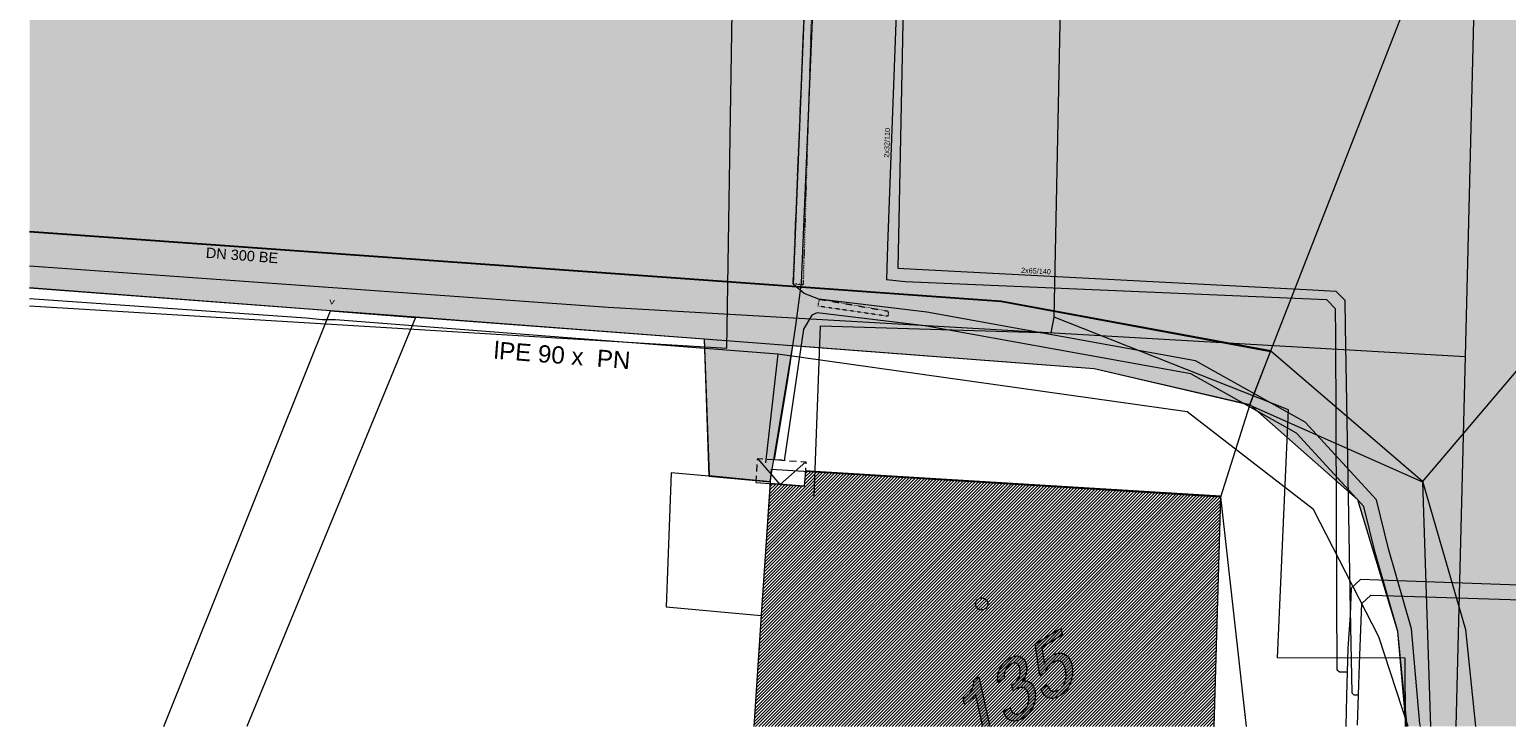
# Model space of a CAD drawing. Header units: millimetres. Extents: x -40276 to 214973, y -147941 to 35228.
# Tile 1 of 256: x -40276 to 2462, y -22941 to -2757. Entities that reach past the tile are written whole.
import ezdxf

# ---------------------------------------------------------------- set-up
doc = ezdxf.new("R2010")
doc.units = ezdxf.units.MM
doc.header["$MEASUREMENT"] = 0
doc.linetypes.add('Tečkovaná S', pattern=[1.15, 0.3, -0.85])
doc.linetypes.add('Čárkovaná', pattern=[325, 200, -125])
for name, color, linetype in [('1._POHLED ZÁPADNÍ_2_0_plochy', 7, 'Continuous'), ('1._POHLED ZÁPADNÍ_2_BT_ortho', 7, 'Continuous'), ('1._POHLED ZÁPADNÍ_2_Kresby a obrázky', 7, 'Continuous'), ('1._POHLED ZÁPADNÍ_2_Situace - terén', 7, 'Continuous'), ('1._POHLED ZÁPADNÍ_2_TZB - elektroinstalace', 7, 'Continuous'), ('1._POHLED ZÁPADNÍ_2_TZB - horkovod', 7, 'Continuous'), ('1._POHLED ZÁPADNÍ_2_TZB - kanalizace', 7, 'Continuous'), ('1._POHLED ZÁPADNÍ_2_TZB - voda', 7, 'Continuous')]:
    doc.layers.add(name, color=color, linetype=linetype)
doc.styles.add('GENEROVANÝ_STYL_1', font='txt')
doc.linetypes.add('Elektřina - Elektrické vedení NN', pattern='A,0,[5,C.3 Koordinační situační výkres1.Shx,S=0.238095,R=0,X=0,Y=0.001199],-33,0', length=33)
doc.linetypes.add('Elektřina - Sdělovací kabely - CETIN', pattern='A,0,[6,C.3 Koordinační situační výkres1.Shx,S=0.238095,R=0,X=0,Y=-3.25261e-19],-33,0', length=33)
doc.linetypes.add('kanalizace - jednotná', pattern='A,0,[3,C.3 Koordinační situační výkres1.Shx,S=0.587302,R=0,X=-0.004,Y=0],-78,0', length=78)
doc.linetypes.add('Křížky', pattern='A,0,[7,C.3 Koordinační situační výkres1.Shx,S=0.128968,R=0,X=0,Y=0],-16.25,0', length=16.25)
doc.linetypes.add('vodovod - pitná voda', pattern='A,0,[1,C.3 Koordinační situační výkres1.Shx,S=0.238662,R=0,X=-7.14286e-05,Y=-0.0005],-33,0', length=33)

msp = doc.modelspace()

# ---------------------------------------------------------------- hatches: boundary and pattern name
at = {"layer": '1._POHLED ZÁPADNÍ_2_0_plochy', "linetype": 'Continuous', "lineweight": 0, "true_color": 0x1a1a1a}
msp.add_hatch(color=250, dxfattribs=at).paths.add_polyline_path([(-26430, -1754), (-40276, -980), (-40276, -8603), (-12158, -10621), (-4360, -12063), (32, -15838), (1281, -20128), (1570, -22941), (10264, -22941), (8957, -4873), (15398, -1369), (26608, 392), (26608, 15020), (14487, 13777), (12485, 14109), (11433, 15473), (10413, 16989), (8011, 25699), (6597, 30827), (5383, 35228), (-1353, 35228), (599, 27833), (1455, 22244), (1625, 15768), (2222, 744, -0.378179), (-41, -1401)])
at = {"layer": '1._POHLED ZÁPADNÍ_2_0_plochy', "linetype": 'Continuous', "lineweight": 0, "true_color": 0x725616}
for points in [[(-40276, -8603), (-40276, -10229), (-31565, -10891), (-29109, -11079), (-20755, -11712), (-20614, -15675), (-18841, -15843), (-18187, -11908), (-9465, -12570), (-4966, -13620), (-4360, -12063), (-12158, -10621)], [(-4966, -13620), (-1836, -16382), (-682, -20186), (-408, -22941), (1570, -22941), (1281, -20128), (32, -15838), (-4360, -12063)]]:
    msp.add_hatch(color=46, dxfattribs=at).paths.add_polyline_path(points)
at = {"layer": '1._POHLED ZÁPADNÍ_2_Kresby a obrázky', "linetype": 'Continuous', "lineweight": 20, "true_color": 0x0080c0}
h = msp.add_hatch(color=142, dxfattribs=at)
h.paths.add_polyline_path([(-27989, -5338, 0.113499), (-27838, -5537, 0.169178), (-27652, -5603, 0.135276), (-27440, -5533, 0.175825), (-27160, -5172, 0.137615), (-27132, -4692, 0.090324), (-27210, -4495, 0.12902), (-27339, -4376, 0.261918), (-27668, -4402, 0.097764), (-27826, -4550, 0.071171), (-27944, -4777, -0.09275), (-27955, -4251, -0.083583), (-27891, -4072, -0.123222), (-27784, -3961, -0.09), (-27692, -3922, -0.144913), (-27615, -3929, -0.135804), (-27553, -3979, -0.079433), (-27506, -4074), (-27322, -3962, 0.091921), (-27407, -3807, 0.142061), (-27523, -3729, 0.121282), (-27661, -3724, 0.089116), (-27812, -3785, 0.2011), (-28130, -4241, 0.06781), (-28158, -4585, 0.044673), (-28098, -5008, 0.059641)])
h.paths.add_polyline_path([(-27727, -5339, -0.096016), (-27829, -5188, -0.049738), (-27908, -4946, -0.061953), (-27796, -4723, -0.10463), (-27661, -4589, -0.129893), (-27548, -4552, -0.160338), (-27447, -4583, -0.113336), (-27366, -4675, -0.073724), (-27314, -4818, -0.125302), (-27321, -5141, -0.188417), (-27481, -5366, -0.337667)], flags=0)
h = msp.add_hatch(color=142, dxfattribs=at)
h.paths.add_polyline_path([(2326, -5274, 0.113505), (2477, -5473, 0.169178), (2663, -5540, 0.135276), (2876, -5470, 0.175825), (3155, -5109, 0.137615), (3184, -4628, 0.090324), (3106, -4431, 0.12902), (2977, -4312, 0.261918), (2648, -4339, 0.097764), (2489, -4487, 0.071171), (2372, -4714, -0.09275), (2361, -4187, -0.083583), (2425, -4009, -0.123222), (2532, -3897, -0.089993), (2624, -3859, -0.14492), (2701, -3865, -0.135822), (2763, -3916, -0.079442), (2810, -4011), (2994, -3899, 0.091953), (2909, -3744, 0.142097), (2792, -3666, 0.121282), (2654, -3660, 0.089116), (2504, -3722, 0.2011), (2186, -4177, 0.06781), (2158, -4522, 0.044673), (2217, -4945, 0.05962)])
h.paths.add_polyline_path([(2589, -5276, -0.096016), (2487, -5124, -0.049738), (2407, -4882, -0.061953), (2519, -4660, -0.10463), (2655, -4526, -0.129893), (2768, -4488, -0.160338), (2869, -4519, -0.113311), (2949, -4611, -0.073748), (3002, -4755, -0.125237), (2995, -5077, -0.188388), (2834, -5302, -0.337667)], flags=0)
for points in [[(-28385, -4167), (-28523, -4251), (-28551, -6177), (-28413, -6093)], [(-30658, -5909), (-30732, -5424), (-30138, -5062), (-30182, -4862), (-30929, -5317), (-30790, -6241), (-30650, -6155, -0.17125), (-30428, -5862, -0.10856), (-30304, -5816, -0.145683), (-30193, -5835, -0.13722), (-30105, -5919, -0.085628), (-30049, -6064, -0.13374), (-30064, -6406, -0.179721), (-30248, -6651, -0.095228), (-30346, -6690, -0.122801), (-30438, -6684, -0.144632), (-30518, -6625, -0.086159), (-30577, -6511), (-30762, -6623, 0.097776), (-30670, -6800, 0.150647), (-30538, -6887, 0.117146), (-30380, -6891, 0.087485), (-30210, -6821, 0.169403), (-29902, -6441, 0.143961), (-29868, -5932, 0.09563), (-29950, -5729, 0.141916), (-30086, -5615, 0.242903), (-30422, -5651, 0.142129)], [(-10906, -21138), (-10979, -20652), (-10385, -20291), (-10430, -20091), (-11177, -20546), (-11038, -21469), (-10897, -21384, -0.17125), (-10675, -21091, -0.108554), (-10552, -21045, -0.145689), (-10441, -21064, -0.13722), (-10352, -21148, -0.085628), (-10297, -21293, -0.13374), (-10312, -21634, -0.179721), (-10495, -21880, -0.095228), (-10594, -21919, -0.122801), (-10686, -21912, -0.144632), (-10765, -21854, -0.086159), (-10824, -21739), (-11010, -21852, 0.097776), (-10918, -22029, 0.150647), (-10786, -22116, 0.117146), (-10628, -22120, 0.087485), (-10457, -22050, 0.169403), (-10150, -21669, 0.143961), (-10116, -21161, 0.09563), (-10198, -20958, 0.141916), (-10333, -20843, 0.242903), (-10670, -20879, 0.142129)], [(-11548, -21633, 0.115369), (-11433, -21397, 0.107719), (-11431, -21164, 0.102894), (-11497, -21006, 0.141072), (-11611, -20916, 0.140745), (-11761, -20903, 0.092376), (-11935, -20975, 0.141971), (-12193, -21259, 0.146476), (-12256, -21666), (-12071, -21554, -0.294835), (-11893, -21142, -0.094569), (-11797, -21103, -0.150745), (-11717, -21112, -0.14663), (-11656, -21169, -0.08538), (-11617, -21272, -0.321216), (-11813, -21720), (-11854, -21745), (-11816, -21913), (-11748, -21872, -0.084606), (-11613, -21814, -0.147764), (-11503, -21820, -0.151746), (-11422, -21888, -0.093076), (-11371, -22016, -0.14439), (-11390, -22314, -0.168986), (-11568, -22533, -0.101324), (-11687, -22580, -0.158648), (-11787, -22565, -0.121818), (-11860, -22498, -0.095328), (-11903, -22394), (-12089, -22506, 0.101935), (-12008, -22676, 0.139267), (-11879, -22768, 0.132723), (-11716, -22779, 0.090698), (-11530, -22703, 0.153405), (-11235, -22358, 0.159945), (-11187, -21899, 0.073535), (-11237, -21763, 0.0991), (-11317, -21669, 0.236856)], [(-13255, -22125), (-13217, -22295, 0.049544), (-13025, -22153, 0.075099), (-12901, -22003), (-12692, -22941), (-12489, -22941), (-12809, -21507), (-12947, -21591, -0.146493), (-13014, -21892, -0.125765)]]:
    msp.add_hatch(color=142, dxfattribs=at).paths.add_polyline_path(points)
h = msp.add_hatch(color=142, dxfattribs=at)
h.paths.add_polyline_path([(-29544, -6105, 0.092836), (-29459, -6260, 0.143363), (-29342, -6338, 0.120369), (-29204, -6344, 0.089298), (-29054, -6283, 0.200935), (-28736, -5827, 0.067888), (-28708, -5482, 0.04475), (-28767, -5059, 0.059579), (-28876, -4729, 0.113995), (-29027, -4530, 0.169093), (-29213, -4464, 0.134897), (-29426, -4534, 0.175808), (-29705, -4895, 0.137584), (-29734, -5375, 0.090315), (-29655, -5573, 0.129042), (-29527, -5692, 0.261918), (-29198, -5666, 0.098003), (-29039, -5517, 0.071499), (-28922, -5289, -0.091485), (-28911, -5817, -0.083868), (-28975, -5995, -0.123393), (-29082, -6106, -0.0897), (-29174, -6145, -0.145212), (-29251, -6139, -0.136606), (-29313, -6088, -0.079778), (-29360, -5993)])
h.paths.add_polyline_path([(-29419, -5484, -0.114063), (-29499, -5392, -0.073868), (-29551, -5249, -0.125259), (-29544, -4927, -0.188385), (-29384, -4702, -0.337046), (-29139, -4727, -0.096629), (-29037, -4879, -0.04966), (-28957, -5121, -0.061886), (-29069, -5343, -0.104119), (-29205, -5477, -0.129212), (-29318, -5515, -0.160141)], flags=0)
h = msp.add_hatch(color=142, dxfattribs=at)
h.paths.add_polyline_path([(-31817, -6969, 0.113505), (-31665, -7168, 0.169178), (-31480, -7234, 0.135276), (-31267, -7165, 0.175825), (-30987, -6804, 0.137615), (-30959, -6323, 0.090324), (-31037, -6126, 0.12902), (-31166, -6007, 0.261918), (-31495, -6034, 0.097764), (-31653, -6182, 0.071171), (-31771, -6409, -0.09275), (-31782, -5882, -0.083583), (-31718, -5704, -0.123222), (-31611, -5592, -0.089993), (-31519, -5554, -0.14492), (-31442, -5560, -0.135822), (-31380, -5611, -0.079442), (-31333, -5706), (-31149, -5593, 0.091953), (-31234, -5439, 0.142097), (-31350, -5361, 0.121282), (-31489, -5355, 0.089116), (-31639, -5417, 0.2011), (-31957, -5872, 0.06781), (-31985, -6217, 0.044673), (-31926, -6640, 0.05962)])
h.paths.add_polyline_path([(-31554, -6971, -0.096016), (-31656, -6819, -0.049738), (-31736, -6577, -0.061953), (-31623, -6355, -0.10463), (-31488, -6221, -0.129893), (-31375, -6183, -0.160338), (-31274, -6214, -0.113311), (-31193, -6306, -0.073748), (-31141, -6450, -0.125237), (-31148, -6772, -0.188388), (-31308, -6997, -0.337667)], flags=0)
at = {"layer": '1._POHLED ZÁPADNÍ_2_Situace - terén', "linetype": 'Continuous', "lineweight": 13, "true_color": 0xaaaaaa}
h = msp.add_hatch(dxfattribs=at)
h.set_pattern_fill('Cihla_plná_0002', color=253, style=0, pattern_type=2)
h.set_pattern_definition([(45, (0, 0), (-45.96194, 45.96194), [])])
h.paths.add_polyline_path([(-19101, -19708), (-19318, -22941), (-5998, -22941), (-5800, -16270), (-17546, -15553), (-17826, -15536), (-17858, -15979), (-18846, -15908)])

# ---------------------------------------------------------------- linework, layer by layer
at = {"layer": '1._POHLED ZÁPADNÍ_2_0_plochy', "color": 7, "linetype": 'Continuous', "lineweight": 13, "flags": 128}
for points in [[(-40276, -10229), (-31565, -10891), (-29109, -11079), (-20755, -11712), (-20614, -15675), (-18841, -15843), (-18187, -11908), (-9465, -12570), (-4966, -13620), (-4360, -12063), (-12158, -10621), (-40276, -8603)], [(-40276, -8603), (-12158, -10621), (-4360, -12063), (32, -15838), (1281, -20128), (1570, -22941)], [(-408, -22941), (-682, -20186), (-1836, -16382), (-4966, -13620), (-4360, -12063), (32, -15838), (1281, -20128), (1570, -22941)]]:
    msp.add_lwpolyline(points, dxfattribs=at)
at = {"layer": '1._POHLED ZÁPADNÍ_2_BT_ortho', "color": 142, "linetype": 'Continuous', "lineweight": 20, "true_color": 0x0080c0, "flags": 128}
for points in [[(-4362, -12080), (-142, -1249)], [(30, -15855), (9827, -4324)], [(-40276, -8620), (-12160, -10638)], [(-31567, -10908), (-40276, -10246)], [(-12160, -10638), (-4362, -12080)], [(-36386, -22941), (-31567, -10908)], [(-29111, -11095), (-33987, -22941)], [(-31567, -10908), (-29111, -11095)], [(-20757, -11729), (-29111, -11095)], [(-20757, -11729), (-20616, -15692), (-21712, -15594), (-21857, -19472), (-19103, -19724), (-19319, -22941)], [(-4968, -13637), (-9467, -12587), (-20757, -11729)], [(-4968, -13637), (-4362, -12080)], [(-5802, -16287), (-4968, -13637)], [(-4968, -13637), (30, -15855)], [(-20616, -15692), (-18843, -15860)], [(-18820, -15492), (-18843, -15860)], [(-18820, -15492), (-5802, -16287)], [(-18843, -15860), (-19103, -19724)], [(30, -15855), (260, -22941)], [(-5999, -22941), (-5802, -16287)], [(-5061, -22941), (-5802, -16287)]]:
    msp.add_lwpolyline(points, dxfattribs=at)
for points in [[(-12572, -19302, -0.414214), (-12631, -19543, -0.414214), (-12872, -19484, -0.414214), (-12814, -19243, -0.414214)], [(-10906, -21138, -0.142129), (-10670, -20879, -0.242903), (-10333, -20843, -0.141916), (-10198, -20958, -0.09563), (-10116, -21161, -0.143961), (-10150, -21669, -0.169403), (-10457, -22050, -0.087485), (-10628, -22120, -0.117146), (-10786, -22116, -0.150647), (-10918, -22029, -0.097776), (-11010, -21852), (-10824, -21739, 0.086159), (-10765, -21854, 0.144632), (-10686, -21912, 0.122801), (-10594, -21919, 0.095228), (-10495, -21880, 0.179721), (-10312, -21634, 0.13374), (-10297, -21293, 0.085628), (-10352, -21148, 0.13722), (-10441, -21064, 0.145689), (-10552, -21045, 0.108554), (-10675, -21091, 0.17125), (-10897, -21384), (-11038, -21469), (-11177, -20546), (-10430, -20091), (-10385, -20291), (-10979, -20652)], [(-11548, -21633, -0.236856), (-11317, -21669, -0.0991), (-11237, -21763, -0.073535), (-11187, -21899, -0.159945), (-11235, -22358, -0.153405), (-11530, -22703, -0.090698), (-11716, -22779, -0.132723), (-11879, -22768, -0.139267), (-12008, -22676, -0.101935), (-12089, -22506), (-11903, -22394, 0.095328), (-11860, -22498, 0.121818), (-11787, -22565, 0.158648), (-11687, -22580, 0.101324), (-11568, -22533, 0.168986), (-11390, -22314, 0.14439), (-11371, -22016, 0.093076), (-11422, -21888, 0.151746), (-11503, -21820, 0.147764), (-11613, -21814, 0.084606), (-11748, -21872), (-11816, -21913), (-11854, -21745), (-11813, -21720, 0.321216), (-11617, -21272, 0.08538), (-11656, -21169, 0.14663), (-11717, -21112, 0.150745), (-11797, -21103, 0.094569), (-11893, -21142, 0.294835), (-12071, -21554), (-12256, -21666, -0.146476), (-12193, -21259, -0.141971), (-11935, -20975, -0.092376), (-11761, -20903, -0.140745), (-11611, -20916, -0.141072), (-11497, -21006, -0.102894), (-11431, -21164, -0.107719), (-11433, -21397, -0.115369)]]:
    msp.add_lwpolyline(points, format="xyb", close=True, dxfattribs=at)
msp.add_lwpolyline([(-12692, -22941), (-12901, -22003, -0.075099), (-13025, -22153, -0.049544), (-13217, -22295), (-13255, -22125, 0.125765), (-13014, -21892, 0.146493), (-12947, -21591), (-12809, -21507), (-12489, -22941)], format="xyb", dxfattribs=at)
at = {"layer": '1._POHLED ZÁPADNÍ_2_Situace - terén', "color": 7, "linetype": 'Continuous', "lineweight": 13, "flags": 128}
msp.add_lwpolyline([(-5998, -22941), (-5800, -16270), (-17546, -15553), (-17826, -15536), (-17858, -15979), (-18846, -15908), (-19101, -19708), (-19318, -22941)], dxfattribs=at)
at = {"layer": '1._POHLED ZÁPADNÍ_2_TZB - elektroinstalace', "color": 8, "linetype": 'Elektřina - Elektrické vedení NN', "lineweight": 20, "flags": 128}
for points in [[(-436, -22941), (-440, -22926), (-682, -20186), (-1341, -17899), (-1665, -16568), (-3617, -14446), (-6672, -12732), (-14369, -11339), (-17483, -10966), (-17640, -11026), (-17883, -11436), (-18441, -15248), (-18503, -15231), (-18719, -15219), (-18332, -12889), (-18101, -11326), (-17940, -10094), (-17576, -1547), (-17261, 194)], [(-25, -22941), (-44, -22861), (-287, -20112), (-954, -17797), (-1300, -16375), (-3365, -14129), (-6534, -12351), (-14311, -10942), (-17434, -10569), (-17856, -10401), (-18171, -10146), (-17836, -1725), (-17513, 195)], [(-18556, -15929), (-19204, -15180)], [(-18556, -15929), (-17808, -15281)], [(-19254, -15879), (-17858, -15979)]]:
    msp.add_lwpolyline(points, dxfattribs=at)
at = {"layer": '1._POHLED ZÁPADNÍ_2_TZB - elektroinstalace', "color": 8, "linetype": 'Elektřina - Sdělovací kabely - CETIN', "lineweight": 20, "flags": 128}
for points in [[(-40276, -10758), (-20102, -11982), (-19918, -393), (-16338, -277)], [(-10626, -11091), (-10402, -198)], [(-17574, -16278), (-17383, -11343), (-10709, -11542), (-10626, -11091)], [(-462, -22941), (-468, -20961), (-4168, -20949), (-3847, -13775), (-10626, -11091)]]:
    msp.add_lwpolyline(points, dxfattribs=at)
at = {"layer": '1._POHLED ZÁPADNÍ_2_TZB - elektroinstalace', "color": 8, "linetype": 'Tečkovaná S', "lineweight": 20, "flags": 128}
for points in [[(-17891, -10153), (-18181, -10119), (-17836, -1725), (-17634, -1672)], [(-15428, -11065), (-17459, -10768), (-17417, -10567), (-15427, -10912)]]:
    msp.add_lwpolyline(points, close=True, dxfattribs=at)
at = {"layer": '1._POHLED ZÁPADNÍ_2_TZB - elektroinstalace', "color": 8, "linetype": 'Čárkovaná', "lineweight": 20, "flags": 128}
msp.add_lwpolyline([(-19254, -15879), (-19204, -15180), (-17808, -15281), (-17858, -15979)], dxfattribs=at)
at = {"layer": '1._POHLED ZÁPADNÍ_2_TZB - horkovod', "color": 253, "linetype": 'Křížky', "lineweight": 13, "flags": 128}
for points in [[(26608, 3925), (26083, 3807), (21269, 2900), (9272, 1575), (8501, 1489), (8250, 1211), (8249, 529), (8242, -5007), (8446, -17192), (8459, -18043), (8471, -18797), (8224, -19040), (-1234, -18708), (-1766, -18689), (-2028, -18931), (-2062, -19706), (-2125, -20686), (-2144, -21368), (-2164, -22051)], [(-1845, -22904), (-1817, -22022), (-1789, -21140), (-1747, -20126), (-1721, -19377), (-1461, -19134), (-809, -19155), (8394, -19448), (8653, -19205), (8698, -17780), (8663, -16813), (8555, -4710), (8651, 197), (8665, 901), (8920, 1181), (9605, 1260), (21610, 2649), (26398, 3599), (26608, 3646)], [(-2164, -22051), (-2187, -22941)]]:
    msp.add_lwpolyline(points, dxfattribs=at)
at = {"layer": '1._POHLED ZÁPADNÍ_2_TZB - horkovod', "color": 8, "linetype": 'Křížky', "lineweight": 20, "flags": 128}
for points in [[(-15114, 90), (-15192, -2045), (-15445, -9013), (-15481, -10007)], [(-14955, 89), (-14998, -2092), (-15129, -8738), (-15148, -9662)], [(-15148, -9669), (-14616, -9697), (-3154, -10297), (-2472, -10333), (-2217, -10597), (-2204, -11354), (-2059, -19575), (-2017, -21965), (-1956, -22025), (-1817, -22022)], [(-2144, -21368), (-2372, -21369), (-2432, -21309), (-2443, -19196), (-2480, -11617), (-2483, -10851), (-2736, -10589), (-3429, -10559), (-14933, -10066), (-15481, -10007)]]:
    msp.add_lwpolyline(points, dxfattribs=at)
at = {"layer": '1._POHLED ZÁPADNÍ_2_TZB - kanalizace', "color": 8, "linetype": 'kanalizace - jednotná', "lineweight": 20, "flags": 128}
for points in [[(1520, -2095), (1267, -12222)], [(-40276, -9604), (-23528, -10796), (1267, -12222)], [(1267, -12222), (1000, -22941)]]:
    msp.add_lwpolyline(points, dxfattribs=at)
at = {"layer": '1._POHLED ZÁPADNÍ_2_TZB - kanalizace', "color": 8, "linetype": 'vodovod - pitná voda', "lineweight": 20, "flags": 128}
msp.add_lwpolyline([(-31425, -11160), (-31812, -11164), (-32271, -11113), (-40276, -10555)], dxfattribs=at)
at = {"layer": '1._POHLED ZÁPADNÍ_2_TZB - voda', "color": 8, "linetype": 'vodovod - pitná voda', "lineweight": 20, "flags": 128}
for points in [[(-380, -22941), (-1233, -20344), (-3126, -16655), (-6782, -13829), (-18627, -12157), (-31425, -11160)], [(-18627, -12157), (-18654, -12411), (-18977, -15303)]]:
    msp.add_lwpolyline(points, dxfattribs=at)

# ---------------------------------------------------------------- texts
at = {"layer": '1._POHLED ZÁPADNÍ_2_TZB - horkovod', "color": 253, "linetype": 'Continuous', "lineweight": 13, "char_height": 150, "attachment_point": 7, "style": 'GENEROVANÝ_STYL_1'}
for s, insert, rotation in [('\\A1;{\\pql;\\fArial|b0|i0|c238|p38;2x32/110}', (-15401, -6472), 87.9185), ('\\A1;{\\pql;\\fArial|b0|i0|c238|p38;2x65/140}', (-11588, -9806), 357.0034)]:
    msp.add_mtext(s, dxfattribs=dict(at, insert=insert, rotation=rotation))
at = {"layer": '1._POHLED ZÁPADNÍ_2_TZB - kanalizace', "color": 8, "linetype": 'Continuous', "lineweight": 20, "insert": (-35184, -9370), "char_height": 300, "attachment_point": 7, "rotation": 355.5477, "style": 'GENEROVANÝ_STYL_1'}
msp.add_mtext('\\A1;{\\pql;\\fArial|b0|i0|c238|p38;DN 300 BE}', dxfattribs=at)
at = {"layer": '1._POHLED ZÁPADNÍ_2_TZB - kanalizace', "color": 7, "linetype": 'Continuous', "lineweight": 13, "insert": (-31423, -10474), "char_height": 250, "attachment_point": 7, "rotation": 173.6925, "style": 'GENEROVANÝ_STYL_1'}
msp.add_mtext('\\A1;{\\pql;\\fArial|b0|i0|c238|p38;^ }', dxfattribs=at)
at = {"layer": '1._POHLED ZÁPADNÍ_2_TZB - voda', "color": 8, "linetype": 'Continuous', "lineweight": 20, "insert": (-26858, -12294), "char_height": 500, "attachment_point": 7, "rotation": 355.5477, "style": 'GENEROVANÝ_STYL_1'}
msp.add_mtext('\\A1;{\\pql;\\fArial|b0|i0|c238|p38;lPE 90 x  PN}', dxfattribs=at)

doc.saveas('drawing.dxf')
